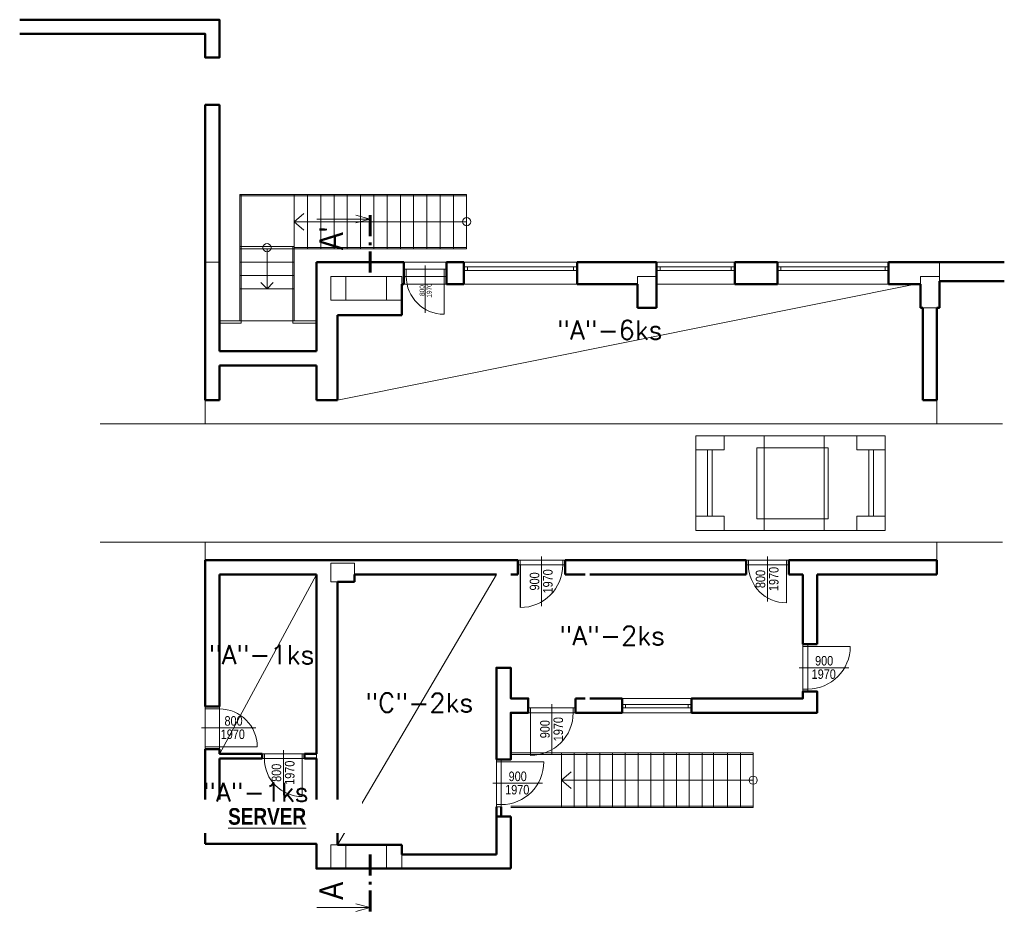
# Model space of a CAD drawing. Header units: millimetres. Extents: x 26913 to 168082, y -32666 to 39118.
# Tile 17 of 20: x 110982 to 131770, y 16142 to 35007. Entities that reach past the tile are written whole.
import ezdxf
from ezdxf.enums import TextEntityAlignment as Align

# ---------------------------------------------------------------- set-up
doc = ezdxf.new("R2010")
doc.units = ezdxf.units.MM
doc.header["$LTSCALE"] = 400
doc.layers.get('0').update_dxf_attribs({"color": 250})
doc.layers.add('6-TEXT', color=3, linetype='Continuous')
for name, color, linetype, lineweight in [('B_pohled', 7, 'Continuous', 18), ('B_rozhraní', 7, 'Continuous', 13), ('B_výplně otvorů', 7, 'Continuous', 18), ('B_řez', 7, 'Continuous', 50), ('N_popis', 10, 'Continuous', 13), ('N_popis místnosti', 10, 'Continuous', 13), ('OTVORY', 1, 'Continuous', 25), ('S_tenká', 120, 'Continuous', 18), ('S_tlustá', 220, 'Continuous', 50)]:
    doc.layers.add(name, color=color, linetype=linetype, lineweight=lineweight)
doc.styles.add('ROMANS', font='romans.shx', dxfattribs={"width": 0.8})
doc.styles.get("Standard").update_dxf_attribs({"font": 'ARIALN.TTF'})

# ---------------------------------------------------------------- blocks, each defined once
blk = doc.blocks.new('*U43')
at = {"color": 0}
for p, q in [((0, 75), (2350, 75)), ((0, 75), (0, 0)), ((0, 0), (2350, 0)), ((75, 75), (75, 0)), ((2275, 0), (2275, 75)), ((2350, 0), (2350, 75))]:
    blk.add_line(p, q, dxfattribs=at)
blk = doc.blocks.new('*U44')
at = {"color": 0}
for p, q in [((0, 75), (1650, 75)), ((0, 75), (0, 0)), ((0, 0), (1650, 0)), ((75, 75), (75, 0)), ((1575, 0), (1575, 75)), ((1650, 0), (1650, 75))]:
    blk.add_line(p, q, dxfattribs=at)
blk = doc.blocks.new('*U45')
at = {"color": 0}
for p, q in [((0, 75), (2390, 75)), ((0, 75), (0, 0)), ((0, 0), (2390, 0)), ((75, 75), (75, 0)), ((2315, 0), (2315, 75)), ((2390, 0), (2390, 75))]:
    blk.add_line(p, q, dxfattribs=at)
blk = doc.blocks.new('*U46')
at = {"linetype": 'ByBlock'}
for p, q in [((-400, 0), (-450, 0)), ((-400, -150), (-400, 0)), ((-400, -150), (-450, -150)), ((400, 0), (400, -150)), ((450, 0), (400, 0)), ((400, -150), (400, -950)), ((450, -150), (400, -150))]:
    blk.add_line(p, q, dxfattribs=at)
for p, q in [((-450, -150), (-450, 0)), ((0, 78), (0, -921)), ((450, -150), (450, 0))]:
    blk.add_line(p, q)
at = {"linetype": 'Continuous'}
for p, q in [((400, 0), (-400, 0)), ((400, -150), (-400, -150))]:
    blk.add_line(p, q, dxfattribs=at)
at = {"linetype": 'ByBlock'}
blk.add_arc((400, -150), 800, 180, 270, dxfattribs=at)
at = {"flags": 8}
blk.add_attdef('SIRKA', text='', height=100, rotation=90, dxfattribs=at).set_placement((13, -447), align=Align.BOTTOM_CENTER)
blk.add_attdef('VYSKA', text='', height=100, rotation=90, dxfattribs=at).set_placement((35, -446), align=Align.TOP_CENTER)
blk = doc.blocks.new('*U47')
at = {"linetype": 'ByBlock'}
for p, q in [((-500, 0), (-450, 0)), ((-450, 0), (-450, -100)), ((450, -100), (450, 0)), ((-500, -100), (-450, -100)), ((-450, -100), (-450, -1000)), ((450, 0), (500, 0)), ((450, -100), (500, -100))]:
    blk.add_line(p, q, dxfattribs=at)
for p, q in [((-500, -100), (-500, 0)), ((0, 78), (0, -971)), ((500, -100), (500, 0))]:
    blk.add_line(p, q)
at = {"linetype": 'Continuous'}
for p, q in [((-450, 0), (450, 0)), ((-450, -100), (450, -100))]:
    blk.add_line(p, q, dxfattribs=at)
at = {"linetype": 'ByBlock'}
blk.add_arc((-450, -100), 900, 270, 0, dxfattribs=at)
at = {"flags": 8}
blk.add_attdef('SIRKA', text='', height=100, rotation=90, dxfattribs=at).set_placement((13, -447), align=Align.BOTTOM_CENTER)
blk.add_attdef('VYSKA', text='', height=100, rotation=90, dxfattribs=at).set_placement((35, -446), align=Align.TOP_CENTER)
blk = doc.blocks.new('*U49')
at = {"linetype": 'ByBlock'}
for p, q in [((-500, 0), (-450, 0)), ((-450, 0), (-450, -100)), ((450, -100), (450, 0)), ((-500, -100), (-450, -100)), ((-450, -100), (-450, -1000)), ((450, 0), (500, 0)), ((450, -100), (500, -100))]:
    blk.add_line(p, q, dxfattribs=at)
for p, q in [((-500, -100), (-500, 0)), ((0, 78), (0, -971)), ((500, -100), (500, 0))]:
    blk.add_line(p, q)
at = {"linetype": 'Continuous'}
for p, q in [((-450, 0), (450, 0)), ((-450, -100), (450, -100))]:
    blk.add_line(p, q, dxfattribs=at)
at = {"linetype": 'ByBlock'}
blk.add_arc((-450, -100), 900, 270, 0, dxfattribs=at)
at = {"flags": 8}
blk.add_attdef('SIRKA', text='', height=100, rotation=90, dxfattribs=at).set_placement((13, -447), align=Align.BOTTOM_CENTER)
blk.add_attdef('VYSKA', text='', height=100, rotation=90, dxfattribs=at).set_placement((35, -446), align=Align.TOP_CENTER)
blk = doc.blocks.new('*U50')
at = {"linetype": 'ByBlock'}
for p, q in [((-400, 0), (-450, 0)), ((-400, -100), (-400, 0)), ((-400, -100), (-450, -100)), ((400, 0), (400, -100)), ((450, 0), (400, 0)), ((400, -100), (400, -900)), ((450, -100), (400, -100))]:
    blk.add_line(p, q, dxfattribs=at)
for p, q in [((-450, -100), (-450, 0)), ((0, 78), (0, -871)), ((450, -100), (450, 0))]:
    blk.add_line(p, q)
at = {"linetype": 'Continuous'}
for p, q in [((400, 0), (-400, 0)), ((400, -100), (-400, -100))]:
    blk.add_line(p, q, dxfattribs=at)
at = {"linetype": 'ByBlock'}
blk.add_arc((400, -100), 800, 180, 270, dxfattribs=at)
at = {"flags": 8}
blk.add_attdef('VYSKA', text='', height=100, rotation=90, dxfattribs=at).set_placement((35, -396), align=Align.TOP_CENTER)
blk.add_attdef('SIRKA', text='', height=100, rotation=90, dxfattribs=at).set_placement((13, -397), align=Align.BOTTOM_CENTER)
blk = doc.blocks.new('*U123')
at = {"linetype": 'ByBlock'}
for p, q in [((-450, 100), (-450, 1000)), ((-500, 100), (-450, 100)), ((-500, 0), (-450, 0)), ((-450, 0), (-450, 100)), ((450, 100), (450, 0)), ((450, 100), (500, 100)), ((450, 0), (500, 0))]:
    blk.add_line(p, q, dxfattribs=at)
for p, q in [((0, -78), (0, 971)), ((-500, 100), (-500, 0)), ((500, 100), (500, 0))]:
    blk.add_line(p, q)
at = {"linetype": 'Continuous'}
for p, q in [((-450, 100), (450, 100)), ((-450, 0), (450, 0))]:
    blk.add_line(p, q, dxfattribs=at)
at = {"linetype": 'ByBlock'}
blk.add_arc((-450, 100), 900, 360, 90, dxfattribs=at)
at = {"flags": 8}
blk.add_attdef('SIRKA', text='', height=100, rotation=90, dxfattribs=at).set_placement((13, 449), align=Align.BOTTOM_CENTER)
blk.add_attdef('VYSKA', text='', height=100, rotation=90, dxfattribs=at).set_placement((35, 440), align=Align.TOP_CENTER)
blk = doc.blocks.new('*U52')
at = {"color": 0}
for p, q in [((0, 75), (1470, 75)), ((0, 75), (0, 0)), ((0, 0), (1470, 0)), ((75, 75), (75, 0)), ((1395, 0), (1395, 75)), ((1470, 0), (1470, 75))]:
    blk.add_line(p, q, dxfattribs=at)
blk = doc.blocks.new('*U110')
at = {"color": 0, "linetype": 'ByBlock'}
for p, q in [((0, 11.27), (11.25, 11.27)), ((-0.01, -134.07), (11.24, -134.07))]:
    blk.add_line(p, q, dxfattribs=at)
at = {"color": 0, "linetype": 'ByBlock', "const_width": 0.63}
for points in [[(0, 12.15), (0, 7.65)], [(0, 6.39), (0, 5.76)], [(0, 4.5), (0, 0)], [(-0.01, -127.3), (-0.01, -122.8)], [(-0.01, -129.19), (-0.01, -128.56)], [(-0.01, -134.95), (-0.01, -130.45)]]:
    blk.add_lwpolyline(points, dxfattribs=at)
at = {"color": 0, "linetype": 'ByBlock'}
for points in [[(3.05, 12.09), (0, 11.27), (3.05, 10.44)], [(3.04, -134.9), (-0.01, -134.07), (3.05, -133.27)]]:
    blk.add_lwpolyline(points, dxfattribs=at)
blk.add_attdef('ŘEZ_1K', (5.73, 9.63), '', height=5, rotation=269.9958, dxfattribs=at)
at = {"color": 0, "linetype": 'ByBlock', "flags": 12}
blk.add_attdef('ŘEZ_2K', text='', height=5, rotation=269.9958, dxfattribs=at).set_placement((5.72, -132.43), align=Align.RIGHT)
blk = doc.blocks.new('*U120')
for p, q in [((0, -78), (0, 1071)), ((-450, 300), (-450, 0)), ((450, 300), (450, 0))]:
    blk.add_line(p, q)
at = {"linetype": 'ByBlock'}
for p, q in [((400, 300), (400, 1100)), ((-400, 300), (-450, 300)), ((-400, 300), (-400, 0)), ((400, 0), (400, 300)), ((450, 300), (400, 300)), ((450, 0), (400, 0)), ((-400, 0), (-450, 0))]:
    blk.add_line(p, q, dxfattribs=at)
at = {"linetype": 'Continuous'}
for p, q in [((400, 300), (-400, 300)), ((400, 0), (-400, 0))]:
    blk.add_line(p, q, dxfattribs=at)
at = {"linetype": 'ByBlock'}
blk.add_arc((400, 300), 800, 90, 180, dxfattribs=at)
at = {"flags": 8}
blk.add_attdef('SIRKA', text='', height=100, rotation=90, dxfattribs=at).set_placement((13, 599), align=Align.BOTTOM_CENTER)
blk.add_attdef('VYSKA', text='', height=100, rotation=90, dxfattribs=at).set_placement((35, 590), align=Align.TOP_CENTER)
blk = doc.blocks.new('*U121')
at = {"linetype": 'ByBlock'}
for p, q in [((-400, 0), (-450, 0)), ((-400, -100), (-400, 0)), ((-400, -100), (-450, -100)), ((400, 0), (400, -100)), ((450, 0), (400, 0)), ((400, -100), (400, -900)), ((450, -100), (400, -100))]:
    blk.add_line(p, q, dxfattribs=at)
for p, q in [((-450, -100), (-450, 0)), ((0, 78), (0, -871)), ((450, -100), (450, 0))]:
    blk.add_line(p, q)
at = {"linetype": 'Continuous'}
for p, q in [((400, 0), (-400, 0)), ((400, -100), (-400, -100))]:
    blk.add_line(p, q, dxfattribs=at)
at = {"linetype": 'ByBlock'}
blk.add_arc((400, -100), 800, 180, 270, dxfattribs=at)
at = {"flags": 8}
blk.add_attdef('VYSKA', text='', height=100, rotation=90, dxfattribs=at).set_placement((35, -396), align=Align.TOP_CENTER)
blk.add_attdef('SIRKA', text='', height=100, rotation=90, dxfattribs=at).set_placement((13, -397), align=Align.BOTTOM_CENTER)
blk = doc.blocks.new('*U51')
at = {"linetype": 'ByBlock'}
for p, q in [((-450, 100), (-450, 1000)), ((-500, 100), (-450, 100)), ((-500, 0), (-450, 0)), ((-450, 0), (-450, 100)), ((450, 100), (450, 0)), ((450, 100), (500, 100)), ((450, 0), (500, 0))]:
    blk.add_line(p, q, dxfattribs=at)
for p, q in [((0, -78), (0, 971)), ((-500, 100), (-500, 0)), ((500, 100), (500, 0))]:
    blk.add_line(p, q)
at = {"linetype": 'Continuous'}
for p, q in [((-450, 100), (450, 100)), ((-450, 0), (450, 0))]:
    blk.add_line(p, q, dxfattribs=at)
at = {"linetype": 'ByBlock'}
blk.add_arc((-450, 100), 900, 360, 90, dxfattribs=at)
at = {"flags": 8}
blk.add_attdef('SIRKA', text='', height=100, rotation=90, dxfattribs=at).set_placement((13, 449), align=Align.BOTTOM_CENTER)
blk.add_attdef('VYSKA', text='', height=100, rotation=90, dxfattribs=at).set_placement((35, 440), align=Align.TOP_CENTER)

msp = doc.modelspace()

# ---------------------------------------------------------------- linework, layer by layer
at = {"layer": 'B_pohled'}
for p, q in [((115628, 31317), (115628, 28647)), ((115628, 31317), (120418, 31317)), ((115628, 31287), (120418, 31287)), ((115658, 31317), (115658, 28597)), ((116778, 30217), (116778, 31317)), ((117058, 30167), (117058, 31317)), ((117338, 30167), (117338, 31317)), ((117618, 30167), (117618, 31317)), ((117898, 30167), (117898, 31317)), ((118178, 30167), (118178, 31317)), ((118458, 30167), (118458, 31317)), ((118738, 30167), (118738, 31317)), ((119018, 30167), (119018, 31317)), ((119298, 30167), (119298, 31317)), ((119578, 30167), (119578, 31317)), ((119858, 30167), (119858, 31317)), ((120138, 30167), (120138, 31317)), ((120418, 30167), (120418, 31317)), ((116778, 30742), (116984, 30917)), ((120418, 30742), (116778, 30742)), ((116778, 30742), (116984, 30566)), ((115628, 30217), (116778, 30217)), ((116778, 30167), (115628, 30167)), ((116203, 30167), (116203, 29327)), ((116748, 30217), (116748, 28597)), ((116778, 30217), (116778, 28647)), ((116778, 30197), (120418, 30197)), ((116778, 30167), (120418, 30167)), ((116778, 29887), (115628, 29887)), ((116778, 29607), (115628, 29607)), ((116778, 29327), (115628, 29327)), ((116203, 29327), (116071, 29459)), ((116203, 29327), (116334, 29459)), ((121348, 19527), (126468, 19527)), ((121348, 19497), (126468, 19497)), ((122418, 18377), (122418, 19527)), ((122688, 18377), (122688, 19527)), ((122958, 18377), (122958, 19527)), ((123228, 18377), (123228, 19527)), ((123498, 18377), (123498, 19527)), ((123768, 18377), (123768, 19527)), ((124038, 18377), (124038, 19527)), ((124308, 18377), (124308, 19527)), ((124578, 18377), (124578, 19527)), ((124848, 18377), (124848, 19527)), ((125118, 18377), (125118, 19527)), ((125388, 18377), (125388, 19527)), ((125628, 18377), (125628, 19527)), ((125928, 18377), (125928, 19527)), ((126198, 18377), (126198, 19527)), ((126468, 18377), (126468, 19527)), ((122418, 18952), (122624, 19127)), ((126468, 18952), (122418, 18952)), ((122418, 18952), (122624, 18776)), ((121348, 18407), (126468, 18407)), ((121348, 18377), (126468, 18377))]:
    msp.add_line(p, q, dxfattribs=at)
for points in [[(117688, 26975), (129998, 29443)], [(115198, 28647), (117248, 28647)], [(115198, 28597), (115658, 28597)], [(116748, 28597), (117248, 28597)], [(114898, 26975), (114898, 26475)], [(130348, 26975), (130348, 26475)], [(114898, 23975), (114898, 23597)], [(130348, 23975), (130348, 23597)], [(115198, 19505), (117248, 23297)], [(117688, 17587), (121048, 23297)], [(117248, 19507), (117248, 19407)]]:
    msp.add_lwpolyline(points, dxfattribs=at)
for centre in [(120418, 30742), (116203, 30194), (126468, 18952)]:
    msp.add_circle(centre, 86.7, dxfattribs=at)
at = {"layer": 'B_rozhraní', "ltscale": 2}
for p, q in [((117868, 29587), (117868, 29087)), ((118728, 29587), (118728, 29087)), ((117868, 17587), (117868, 17087)), ((118728, 17587), (118728, 17087))]:
    msp.add_line(p, q, dxfattribs=at)
for points in [[(117548, 29087), (117548, 29587), (119048, 29587), (119048, 29427)], [(124028, 29427), (124028, 29587), (124428, 29587)], [(129998, 29427), (129998, 29587), (130398, 29587)], [(119048, 29087), (117548, 29087)], [(118048, 23297), (118048, 23537), (117548, 23537), (117548, 23137), (117688, 23137)], [(117548, 17087), (117548, 17587), (117688, 17587)], [(119048, 17087), (119048, 17387)]]:
    msp.add_lwpolyline(points, dxfattribs=at)
at = {"layer": 'B_rozhraní'}
msp.add_lwpolyline([(130048, 28927), (130348, 28927)], dxfattribs=at)
at = {"layer": 'B_výplně otvorů'}
for p, q in [((119993, 29887), (119093, 29887)), ((122748, 29887), (120358, 29887)), ((126078, 29887), (124428, 29887)), ((126978, 29887), (129328, 29887)), ((119993, 29427), (119093, 29427)), ((122748, 29427), (120358, 29427)), ((124428, 29427), (126078, 29427)), ((129328, 29427), (126978, 29427)), ((125168, 20677), (123698, 20677)), ((123698, 20377), (125168, 20377))]:
    msp.add_line(p, q, dxfattribs=at)
at = {"layer": 'B_řez'}
for p, q in [((115198, 28007), (115198, 29887)), ((119093, 29887), (117248, 29887)), ((117248, 29887), (117248, 28007)), ((119093, 29427), (119093, 29887)), ((119993, 29427), (119993, 29887)), ((119993, 29887), (120358, 29887)), ((120358, 29887), (120358, 29427)), ((122748, 29427), (122748, 29887)), ((122748, 29887), (124428, 29887)), ((124428, 29887), (124428, 28927)), ((126078, 29887), (126078, 29427)), ((126978, 29887), (126078, 29887)), ((126978, 29427), (126978, 29887)), ((129328, 29427), (129328, 29887)), ((129328, 29887), (130398, 29887)), ((119048, 28767), (119048, 29427)), ((119048, 29427), (119093, 29427)), ((120358, 29427), (119993, 29427)), ((124028, 29427), (122748, 29427)), ((124028, 28927), (124028, 29427)), ((126078, 29427), (126978, 29427)), ((129998, 29427), (129328, 29427)), ((129998, 28927), (129998, 29427)), ((124428, 28927), (124028, 28927)), ((130048, 28927), (129998, 28927)), ((130048, 26975), (130048, 28927)), ((130348, 28927), (130348, 26975)), ((117688, 26975), (117688, 28767)), ((117688, 28767), (119048, 28767)), ((115198, 26975), (115198, 27707)), ((117248, 27707), (117248, 26975)), ((114898, 26975), (115198, 26975)), ((117248, 26975), (117688, 26975)), ((130048, 26975), (130348, 26975)), ((115198, 23597), (114898, 23597)), ((121498, 23597), (117248, 23597)), ((121498, 23297), (121498, 23597)), ((126318, 23597), (122498, 23597)), ((122498, 23597), (122498, 23297)), ((126318, 23297), (126318, 23597)), ((127218, 23297), (127218, 23597)), ((127218, 23597), (130348, 23597)), ((130348, 23597), (130348, 23297)), ((115198, 20507), (115198, 23297)), ((117248, 23297), (117248, 19507)), ((118048, 23137), (118048, 23297)), ((118048, 23297), (121048, 23297)), ((121348, 23297), (121498, 23297)), ((122498, 23297), (122918, 23297)), ((123018, 23297), (126318, 23297)), ((127518, 23297), (127218, 23297)), ((127518, 21827), (127518, 23297)), ((130348, 23297), (127818, 23297)), ((127818, 23297), (127818, 21827)), ((117688, 17587), (117688, 23137)), ((117688, 23137), (118048, 23137)), ((127818, 21827), (127518, 21827)), ((122918, 20677), (122718, 20677)), ((122718, 20677), (122718, 20377)), ((123698, 20677), (123018, 20677)), ((123698, 20377), (123698, 20677)), ((115198, 20507), (114898, 20507)), ((122718, 20377), (123698, 20377)), ((115198, 19607), (114898, 19607)), ((115198, 19507), (115198, 19607)), ((116098, 19507), (115198, 19507)), ((115198, 17907), (115198, 19407)), ((116098, 19407), (115198, 19407)), ((117248, 19507), (116998, 19507)), ((117248, 19407), (116998, 19407)), ((117248, 19407), (117248, 17907)), ((121348, 19387), (121048, 19387)), ((121048, 18387), (121048, 18187)), ((121148, 18387), (121148, 18187)), ((121048, 18187), (121048, 17387)), ((121048, 18187), (121348, 18187)), ((121348, 17087), (121348, 18187)), ((117248, 17907), (115198, 17907)), ((119048, 17587), (117688, 17587)), ((119048, 17387), (119048, 17587)), ((121048, 17387), (119048, 17387)), ((117248, 17087), (121348, 17087))]:
    msp.add_line(p, q, dxfattribs=at)
for points in [[(114898, 29887), (114898, 26975)], [(130398, 29487), (130398, 28927), (130348, 28927)], [(115198, 28007), (117248, 28007)], [(115198, 27707), (117248, 27707)], [(114898, 23597), (114898, 20507)], [(117248, 23597), (115198, 23597)], [(117248, 23297), (115198, 23297)], [(114898, 19607), (114898, 17607)], [(116098, 19507), (116098, 19407)], [(116998, 19507), (116998, 19407)], [(114898, 17607), (117248, 17607), (117248, 17087), (117248, 17607)]]:
    msp.add_lwpolyline(points, dxfattribs=at)
for points in [[(121048, 19387), (121348, 19387), (121348, 20377), (121718, 20377), (121718, 20677), (121348, 20677), (121348, 21327), (121048, 21327)], [(125168, 20377), (127818, 20377), (127818, 20827), (127518, 20827), (127518, 20677), (125168, 20677)]]:
    msp.add_lwpolyline(points, close=True, dxfattribs=at)
at = {"layer": 'OTVORY'}
msp.add_line((121548, 23497), (121548, 22597), dxfattribs=at)
at = {"layer": 'S_tenká', "ltscale": 2}
for p, q in [((112684, 26475), (131734, 26475)), ((112684, 23975), (131734, 23975))]:
    msp.add_line(p, q, dxfattribs=at)
at = {"layer": 'S_tenká'}
for points in [[(114898, 29887), (115198, 29887)], [(130398, 29887), (130398, 29487)]]:
    msp.add_lwpolyline(points, dxfattribs=at)
at = {"layer": 'S_tenká', "ltscale": 2}
for points in [[(125254, 26225), (125254, 24225), (129254, 24225), (129254, 26225)], [(125853, 26225), (125853, 25926), (125254, 25926), (125254, 26225)], [(127967, 26225), (127967, 24225), (126703, 24225), (126703, 26225)], [(129254, 26225), (129254, 25926), (128655, 25926), (128655, 26225)], [(125601, 25926), (125601, 24524), (125503, 24524), (125503, 25926)], [(128048, 25971), (126548, 25971), (126548, 24471), (128048, 24471)], [(129006, 25926), (129006, 24524), (128908, 24524), (128908, 25926)], [(125853, 24524), (125853, 24225), (125254, 24225), (125254, 24524)], [(129254, 24524), (129254, 24225), (128655, 24225), (128655, 24524)]]:
    msp.add_lwpolyline(points, close=True, dxfattribs=at)
at = {"layer": 'S_tlustá', "ltscale": 2}
for p, q in [((130398, 29887), (131770, 29887)), ((131770, 29487), (130398, 29487))]:
    msp.add_line(p, q, dxfattribs=at)
for points in [[(110982, 35007), (115198, 35007), (115198, 34207), (114898, 34207), (114898, 34707), (110982, 34707)], [(115198, 29887), (115198, 33207), (114898, 33207), (114898, 29887)]]:
    msp.add_lwpolyline(points, dxfattribs=at)

# ---------------------------------------------------------------- block references
at = {"layer": 'B_výplně otvorů'}
ref = msp.add_blockref('*U46', (119543, 29737), dxfattribs=at)
ref.add_attrib('VYSKA', '1970', dxfattribs={"layer": '0', "height": 100, "rotation": 90}).set_placement((119577, 29290), align=Align.TOP_CENTER)
ref.add_attrib('SIRKA', '800', dxfattribs={"layer": '0', "height": 100, "rotation": 90}).set_placement((119556, 29289), align=Align.BOTTOM_CENTER)
at = {"layer": 'B_výplně otvorů', "xscale": -1, "rotation": 180}
for name, p in [('*U45', (120358, 29787)), ('*U44', (124428, 29787)), ('*U43', (126978, 29787))]:
    msp.add_blockref(name, p, dxfattribs=at)
at = {"layer": 'B_výplně otvorů'}
ref = msp.add_blockref('*U47', (121998, 23597), dxfattribs=at)
ref.add_attrib('VYSKA', '1970', dxfattribs={"layer": '0', "height": 200, "rotation": 90}).set_placement((122032, 23150), align=Align.TOP_CENTER)
ref.add_attrib('SIRKA', '900', dxfattribs={"layer": '0', "height": 200, "rotation": 90}).set_placement((122011, 23149), align=Align.BOTTOM_CENTER)
ref = msp.add_blockref('*U50', (126768, 23597), dxfattribs=at)
ref.add_attrib('VYSKA', '1970', dxfattribs={"layer": '0', "height": 200, "rotation": 90}).set_placement((126802, 23200), align=Align.TOP_CENTER)
ref.add_attrib('SIRKA', '800', dxfattribs={"layer": '0', "height": 200, "rotation": 90}).set_placement((126781, 23199), align=Align.BOTTOM_CENTER)
ref = msp.add_blockref('*U123', (127518, 21327), dxfattribs=dict(at, rotation=270))
ref.add_attrib('VYSKA', '1970', dxfattribs={"layer": '0', "height": 200, "rotation": 360}).set_placement((127957, 21292), align=Align.TOP_CENTER)
ref.add_attrib('SIRKA', '900', dxfattribs={"layer": '0', "height": 200, "rotation": 360}).set_placement((127966, 21314), align=Align.BOTTOM_CENTER)
ref = msp.add_blockref('*U120', (114898, 20057), dxfattribs=dict(at, rotation=270))
ref.add_attrib('VYSKA', '1970', dxfattribs={"layer": '0', "height": 200, "rotation": 360}).set_placement((115481, 20022), align=Align.TOP_CENTER)
ref.add_attrib('SIRKA', '800', dxfattribs={"layer": '0', "height": 200, "rotation": 360}).set_placement((115497, 20044), align=Align.BOTTOM_CENTER)
ref = msp.add_blockref('*U49', (122218, 20477), dxfattribs=at)
ref.add_attrib('VYSKA', '1970', dxfattribs={"layer": '0', "height": 200, "rotation": 90}).set_placement((122252, 20030), align=Align.TOP_CENTER)
ref.add_attrib('SIRKA', '900', dxfattribs={"layer": '0', "height": 200, "rotation": 90}).set_placement((122231, 20029), align=Align.BOTTOM_CENTER)
msp.add_blockref('*U52', (123698, 20477), dxfattribs=at)
ref = msp.add_blockref('*U121', (116548, 19507), dxfattribs=at)
ref.add_attrib('VYSKA', '1970', dxfattribs={"layer": '0', "height": 200, "rotation": 90}).set_placement((116582, 19110), align=Align.TOP_CENTER)
ref.add_attrib('SIRKA', '800', dxfattribs={"layer": '0', "height": 200, "rotation": 90}).set_placement((116561, 19109), align=Align.BOTTOM_CENTER)
ref = msp.add_blockref('*U51', (121048, 18887), dxfattribs=dict(at, rotation=270))
ref.add_attrib('VYSKA', '1970', dxfattribs={"layer": '0', "height": 200, "rotation": 360}).set_placement((121487, 18852), align=Align.TOP_CENTER)
ref.add_attrib('SIRKA', '900', dxfattribs={"layer": '0', "height": 200, "rotation": 360}).set_placement((121496, 18874), align=Align.BOTTOM_CENTER)
at = {"layer": 'N_popis'}
ref = msp.add_blockref('*U110', (118382, 17389), dxfattribs=dict(at, xscale=99.99999999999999, yscale=99.99999999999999, zscale=99.99999999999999, rotation=180.0045895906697))
ref.add_attrib('ŘEZ_1K', 'A', (117809, 16426), dxfattribs={"layer": '0', "color": 0, "linetype": 'ByBlock', "height": 500, "rotation": 90.0004})
ref.add_attrib('ŘEZ_2K', "A'", dxfattribs={"layer": '0', "color": 0, "linetype": 'ByBlock', "height": 500, "rotation": 90.0004}).set_placement((117809, 30632), align=Align.RIGHT)

# ---------------------------------------------------------------- texts
at = {"layer": '6-TEXT', "style": 'ROMANS'}
for s, p in [('"A"-6ks', (122323, 28255)), ('"A"-2ks', (122373, 21805)), ('"A"-1ks', (114973, 21405)), ('"C"-2ks', (118276, 20387))]:
    msp.add_text(s, height=400, dxfattribs=at).set_placement(p)

# ---------------------------------------------------------------- next in the draw order: texts
at = {"layer": 'N_popis místnosti', "insert": (116206, 18008), "char_height": 350, "attachment_point": 8, "bg_fill": 2}
msp.add_mtext_dynamic_manual_height_columns('{\\fArial Narrow|b1|i0|c238|p34;\\LSERVER}', width=3650.85, gutter_width=12.5, heights=[0], dxfattribs=at)

# ---------------------------------------------------------------- next in the draw order: texts
at = {"layer": '6-TEXT', "style": 'ROMANS'}
msp.add_text('"A"-1ks', height=400, dxfattribs=at).set_placement((114850, 18500))

doc.saveas('drawing.dxf')
